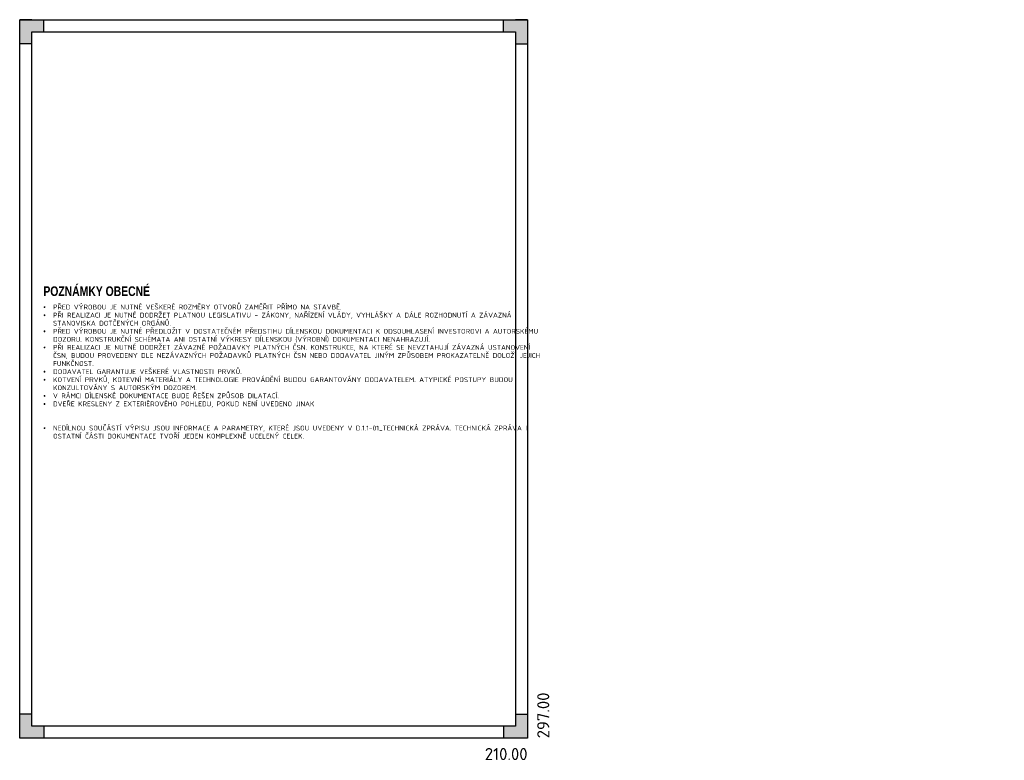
# Model space of a CAD drawing. Header units: millimetres. Extents: x 22658 to 127420, y -26060 to 5012.
# Tile 1 of 4: x 22658 to 63372, y -25597 to 5012. Entities that reach past the tile are written whole.
import ezdxf

# ---------------------------------------------------------------- set-up
doc = ezdxf.new("R2010")
doc.units = ezdxf.units.MM
doc.header["$LTSCALE"] = 200
doc.layers.get('Defpoints').update_dxf_attribs({"color": 253})
doc.layers.add('A99_N_leg-text', color=7, linetype='Continuous', lineweight=9)
doc.styles.add('A99_nadpis', font='impact.ttf')
doc.styles.add('A99_popis', font='isocpeur.ttf')

# ---------------------------------------------------------------- blocks, each defined once
blk = doc.blocks.new('*U46')
h = blk.add_hatch(color=0)
h.dxf.hatch_style = 1
h.paths.add_polyline_path([(-210, 287), (-205, 287), (-205, 292), (-200, 292), (-200, 297), (-210, 297)])
h = blk.add_hatch(color=0)
h.dxf.hatch_style = 1
h.paths.add_polyline_path([(0, 287), (-5, 287), (-5, 292), (-10, 292), (-10, 297), (0, 297)])
h = blk.add_hatch(color=0)
h.dxf.hatch_style = 1
h.paths.add_polyline_path([(-210, 10), (-205, 10), (-205, 5), (-200, 5), (-200, 0), (-210, 0)])
h = blk.add_hatch(color=0)
h.dxf.hatch_style = 1
h.paths.add_polyline_path([(0, 0), (0, 10), (-5, 10), (-5, 5), (-10, 5), (-10, 0)])
at = {"color": 0}
for p, q in [((-210, 292), (-210, 297)), ((-205, 297), (-210, 297)), ((-210, 0), (-210, 297)), ((-210, 297), (0, 297)), ((-200, 292), (-200, 297)), ((-10, 292), (-10, 297)), ((0, 297), (-5, 297)), ((0, 297), (0, 0)), ((-205, 5), (-205, 292)), ((-205, 292), (-5, 292)), ((-5, 292), (-5, 5)), ((-205, 287), (-210, 287)), ((-5, 287), (0, 287)), ((-205, 10), (-210, 10)), ((-5, 10), (0, 10)), ((-210, 0), (-210, 5)), ((-5, 5), (-205, 5)), ((-200, 5), (-200, 0)), ((-10, 5), (-10, 0)), ((0, 0), (-210, 0))]:
    blk.add_line(p, q, dxfattribs=at)
at = {"layer": 'Defpoints', "color": 0, "insert": (4, 0), "char_height": 5, "attachment_point": 1, "rotation": 90, "style": 'A99_popis'}
blk.add_mtext('297.00', dxfattribs=at)
at = {"layer": 'Defpoints', "color": 0, "insert": (0, -4), "char_height": 5, "attachment_point": 3, "style": 'A99_popis'}
blk.add_mtext('210.00', dxfattribs=at)

msp = doc.modelspace()

# ---------------------------------------------------------------- block references
at = {"layer": 'Defpoints', "ltscale": 0.1, "xscale": 100, "yscale": 100, "zscale": 100}
msp.add_blockref('*U46', (43658.5, -24687.9), dxfattribs=at)

# ---------------------------------------------------------------- texts
at = {"layer": 'A99_N_leg-text', "style": 'A99_nadpis'}
msp.add_text('POZNÁMKY OBECNÉ', height=400, dxfattribs=at).set_placement((23637.2, -6407.6))
at = {"layer": 'A99_N_leg-text', "insert": (23637.2, -6765), "char_height": 200, "attachment_point": 1, "style": 'A99_popis'}
msp.add_mtext_dynamic_manual_height_columns('\\pi-400,l400,t400,600;{\\fSymbol|b0|i0|c2|p18;·^I}PŘED VÝROBOU JE NUTNÉ VEŠKERÉ ROZMĚRY OTVORŮ ZAMĚŘIT PŘÍMO NA STAVBĚ.\\P{\\fSymbol|b0|i0|c2|p18;·^I}PŘI REALIZACI JE NUTNÉ DODRŽET PLATNOU LEGISLATIVU - ZÁKONY, NAŘÍZENÍ VLÁDY, VYHLÁŠKY A DÁLE ROZHODNUTÍ A ZÁVAZNÁ STANOVISKA DOTČENÝCH ORGÁNŮ.\\P{\\fSymbol|b0|i0|c2|p18;·^I}PŘED VÝROBOU JE NUTNÉ PŘEDLOŽIT V DOSTATEČNÉM PŘEDSTIHU DÍLENSKOU DOKUMENTACI K ODSOUHLASENÍ INVESTOROVI A AUTORSKÉMU DOZORU. KONSTRUKČNÍ SCHÉMATA ANI OSTATNÍ VÝKRESY DÍLENSKOU (VÝROBNÍ) DOKUMENTACI NENAHRAZUJÍ.\\P{\\fSymbol|b0|i0|c2|p18;·^I}PŘI REALIZACI JE NUTNÉ DODRŽET ZÁVAZNÉ POŽADAVKY PLATNÝCH ČSN. KONSTRUKCE, NA KTERÉ SE NEVZTAHUJÍ ZÁVAZNÁ USTANOVENÍ ČSN, BUDOU PROVEDENY DLE NEZÁVAZNÝCH POŽADAVKŮ PLATNÝCH ČSN NEBO DODAVATEL JINÝM ZPŮSOBEM PROKAZATELNĚ DOLOŽÍ JEJICH FUNKČNOST.\\P{\\fSymbol|b0|i0|c2|p18;·^I}DODAVATEL GARANTUJE VEŠKERÉ VLASTNOSTI PRVKŮ.\\P{\\fSymbol|b0|i0|c2|p18;·^I}KOTVENÍ PRVKŮ, KOTEVNÍ MATERIÁLY A TECHNOLOGIE PROVÁDĚNÍ BUDOU GARANTOVÁNY DODAVATELEM. ATYPICKÉ POSTUPY BUDOU KONZULTOVÁNY S AUTORSKÝM DOZOREM.\\P{\\fSymbol|b0|i0|c2|p18;·^I}V RÁMCI DÍLENSKÉ DOKUMENTACE BUDE ŘEŠEN ZPŮSOB DILATACÍ.\\P{\\fSymbol|b0|i0|c2|p18;·^I}DVEŘE KRESLENY Z EXTERIÉROVÉHO POHLEDU, POKUD NENÍ UVEDENO JINAK\\P\\pi0,l0,tz;\\P\\P\\pi-400,l400,t400,600;{\\fSymbol|b0|i0|c2|p18;·^I}NEDÍLNOU SOUČÁSTÍ VÝPISU JSOU INFORMACE A PARAMETRY, KTERÉ JSOU UVEDENY V D.1.1-01_TECHNICKÁ ZPRÁVA. TECHNICKÁ ZPRÁVA I OSTATNÍ ČÁSTI DOKUMENTACE TVOŘÍ JEDEN KOMPLEXNĚ UCELENÝ CELEK.', width=18731.574, gutter_width=0, heights=[7256.8], dxfattribs=at)

doc.saveas('drawing.dxf')
